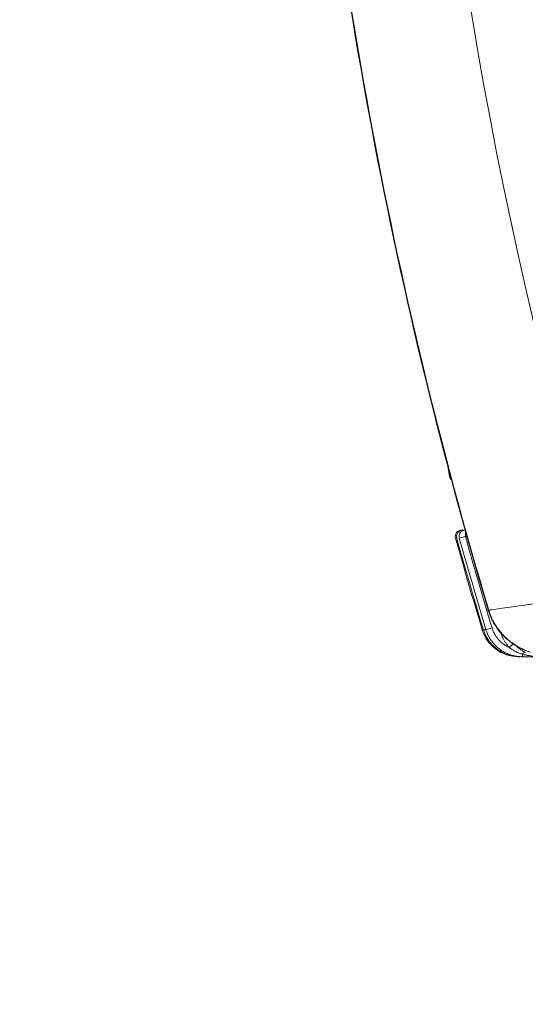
# Model space of a CAD drawing. Header units: centimetres. Extents: x -122 to 72759, y 3298 to 43172.
# Tile 135 of 243: x 30468.44 to 30472.43, y 17218.85 to 17226.63. Entities that reach past the tile are written whole.
import ezdxf
from ezdxf import colors
from ezdxf.entities.mleader import LeaderData, LeaderLine
from ezdxf.math import Vec2, Vec3

# ---------------------------------------------------------------- set-up
doc = ezdxf.new("R2010")
doc.units = ezdxf.units.CM
doc.header["$MEASUREMENT"] = 0
doc.layers.get('0').update_dxf_attribs({"lineweight": 5})
for name, color, linetype, lineweight in [('IS_ARMATURA', 7, 'Continuous', 9), ('IS_INSTAL GAZ_Opis', 7, 'Continuous', 5), ('IS_Text_Odbiornikow_Therm', 7, 'Continuous', 5)]:
    doc.layers.add(name, color=color, linetype=linetype, lineweight=lineweight)
doc.styles.add('Arial-sanit', font='arial.ttf')
doc.styles.add('IS_KS_wewn_opis', font='ARIALN.TTF', dxfattribs={"width": 0.8, "height": 18})

# ---------------------------------------------------------------- blocks, each defined once
blk = doc.blocks.new('G$CD5DA571F')
at = {"color": 0, "linetype": 'Continuous', "lineweight": 0}
for p, q in [((87.431, -34.333), (87.431, -32.765)), ((87.431, -34.333), (87.236, -34.333)), ((87.431, -34.633), (87.43, -34.633)), ((87.431, -34.633), (87.431, -34.542)), ((86.422, -35.054), (86.702, -35.382)), ((83.759, -36.991), (83.769, -37.025)), ((85.298, -37.208), (85.154, -36.73)), ((85.298, -37.505), (85.273, -37.42)), ((85.298, -37.412), (85.298, -37.412)), ((77.431, -39.036), (77.431, -38.853)), ((77.504, -38.833), (77.931, -38.833)), ((77.931, -38.713), (77.931, -38.833)), ((78.066, -39.313), (77.931, -38.833)), ((77.431, -39.036), (77.431, -39.128)), ((77.431, -39.128), (77.44, -39.128)), ((78.066, -39.609), (78.042, -39.523)), ((78.066, -39.517), (78.066, -39.517)), ((72.69, -40.179), (72.262, -40.255)), ((72.684, -40.143), (72.69, -40.179)), ((72.69, -40.179), (73.183, -40.092))]:
    blk.add_line(p, q, dxfattribs=at)
blk.add_circle((-21, 1), 174.337)
for centre, radius, start, end in [((15.431, -0.005), 37.876, 291.35453, 338.64547), ((-23.069, 321.495), 364.768, 259.09617, 286.81154), ((-23.069, 321.495), 374.215, 285.65821, 286.80994), ((-23.069, 321.495), 374.715, 285.65821, 286.80994), ((73.096, -39.6), 0.5, 280, 317.93239)]:
    blk.add_arc(centre, radius, start, end, dxfattribs=at)
at = {"color": 0, "linetype": 'Continuous', "lineweight": 0, "extrusion": (0, 1.83697e-16, -1)}
for centre, radius, start, end in [((-15.431, -0.005), 39, 202.22954, 247.77046), ((-15.431, -0.005), 39.5, 202.22954, 247.77046), ((23.069, 321.495), 374.065, 253.40616, 265.75117), ((23.069, 321.495), 374.1, 253.40616, 265.75141), ((23.069, 321.495), 374.911, 253.19908, 254.35018), ((23.069, 321.495), 374.911, 253.19908, 254.35018), ((23.069, 321.495), 375, 253.20317, 254.35399), ((-77.931, -39.036), 0.5, 254.35018, 0), ((-77.931, -39.128), 0.5, 254.35399, 0)]:
    blk.add_arc(centre, radius, start, end, dxfattribs=at)
at = {"color": 0, "linetype": 'Continuous', "lineweight": 0}
for centre, major_axis, ratio, start_param, end_param in [((87.541, -34.333), (-0.442, 0.233), 0.337305, 0.024883, 1.001077), ((84.431, -34.633), (3, 0.025), 1, -1.28599, -0.008352), ((85.147, 225.82), (0.151, -263.325), 0.000009, -0.047573, -0.026633)]:
    blk.add_ellipse(centre, major_axis=major_axis, ratio=ratio, start_param=start_param, end_param=end_param, dxfattribs=at)
at = {"color": 0, "linetype": 'Continuous', "lineweight": 0, "extrusion": (1.29037e-32, 1.83697e-16, -1)}
blk.add_ellipse((84.431, -34.54), major_axis=(-0.024, -3.001), ratio=0.999745, start_param=-1.578866, end_param=-0.301193, dxfattribs=at)
at = {"color": 0, "linetype": 'Continuous', "lineweight": 0, "extrusion": (-8.42594e-34, 1.83697e-16, -1)}
blk.add_ellipse((85.143, 225.81), major_axis=(0.156, -263.316), ratio=0.000003, start_param=0.001903, end_param=0.022829, dxfattribs=at)
at = {"color": 0, "linetype": 'Continuous', "lineweight": 0, "extrusion": (0, 1.83697e-16, -1)}
for centre, ratio, start_param, end_param in [((77.931, -38.833), 0.998881, -1.843793, -0.040378), ((77.931, -39.036), 0.999649, -1.843846, 0)]:
    blk.add_ellipse(centre, major_axis=(-0.5, 0), ratio=ratio, start_param=start_param, end_param=end_param, dxfattribs=at)
at = {"color": 0, "linetype": 'Continuous', "lineweight": 0}
for points, knots in [([(82.431, -27.683), (82.497, -28.135), (82.562, -28.585), (82.625, -29.029), (82.689, -29.472), (82.752, -29.908), (82.813, -30.337), (82.875, -30.766), (82.935, -31.188), (82.994, -31.597), (83.052, -32.006), (83.109, -32.403), (83.163, -32.784), (83.217, -33.166), (83.27, -33.532), (83.319, -33.88), (83.368, -34.227), (83.415, -34.556), (83.459, -34.865), (83.502, -35.173), (83.543, -35.46), (83.58, -35.723), (83.617, -35.986), (83.651, -36.225), (83.681, -36.437), (83.711, -36.648), (83.737, -36.833), (83.759, -36.991)], [0, 0, 0, 0, 0.111111, 0.111111, 0.111111, 0.222222, 0.222222, 0.222222, 0.333333, 0.333333, 0.333333, 0.444444, 0.444444, 0.444444, 0.555556, 0.555556, 0.555556, 0.666667, 0.666667, 0.666667, 0.777778, 0.777778, 0.777778, 0.888889, 0.888889, 0.888889, 1, 1, 1, 1]), ([(87.431, -32.765), (87.431, -32.832), (87.43, -32.898), (87.428, -32.961), (87.427, -33.025), (87.424, -33.086), (87.42, -33.148), (87.417, -33.21), (87.412, -33.274), (87.406, -33.341), (87.4, -33.409), (87.393, -33.48), (87.384, -33.555), (87.375, -33.631), (87.364, -33.71), (87.35, -33.792), (87.337, -33.875), (87.321, -33.96), (87.303, -34.05), (87.284, -34.141), (87.262, -34.235), (87.236, -34.333)], [0, 0, 0, 0, 0.142857, 0.142857, 0.142857, 0.285714, 0.285714, 0.285714, 0.428571, 0.428571, 0.428571, 0.571429, 0.571429, 0.571429, 0.714286, 0.714286, 0.714286, 0.857143, 0.857143, 0.857143, 1, 1, 1, 1]), ([(87.044, -33.793), (87.039, -33.806), (87.034, -33.818), (87.03, -33.831), (86.97, -33.991), (86.901, -34.156), (86.82, -34.325), (86.8, -34.367), (86.779, -34.408), (86.758, -34.45), (86.685, -34.592), (86.603, -34.736), (86.513, -34.88), (86.467, -34.951), (86.42, -35.022), (86.37, -35.093), (86.29, -35.207), (86.204, -35.319), (86.113, -35.429), (86.033, -35.525), (85.949, -35.619), (85.86, -35.71), (85.785, -35.788), (85.706, -35.864), (85.625, -35.938), (85.503, -36.048), (85.375, -36.153), (85.242, -36.251), (85.183, -36.295), (85.122, -36.338), (85.061, -36.379), (84.892, -36.492), (84.716, -36.595), (84.533, -36.686), (84.5, -36.702), (84.467, -36.719), (84.433, -36.734), (84.215, -36.837), (83.99, -36.923), (83.759, -36.991)], [0, 0, 0, 0, 0.010569, 0.010569, 0.010569, 0.142857, 0.142857, 0.142857, 0.175459, 0.175459, 0.175459, 0.285714, 0.285714, 0.285714, 0.340457, 0.340457, 0.340457, 0.428571, 0.428571, 0.428571, 0.5055, 0.5055, 0.5055, 0.571429, 0.571429, 0.571429, 0.67026, 0.67026, 0.67026, 0.714286, 0.714286, 0.714286, 0.83513, 0.83513, 0.83513, 0.857143, 0.857143, 0.857143, 1, 1, 1, 1]), ([(87.082, -33.716), (86.875, -34.327), (86.56, -34.915), (85.787, -35.867), (85.335, -36.262), (84.501, -36.756), (84.141, -36.914), (83.769, -37.025)], [0, 0, 0, 0, 1.936994, 1.936994, 3.681499, 3.681499, 4.845149, 4.845149, 4.845149, 4.845149]), ([(87.097, -34.104), (87.043, -34.205), (86.985, -34.301), (86.925, -34.39), (86.865, -34.479), (86.803, -34.56), (86.74, -34.635), (86.683, -34.704), (86.625, -34.767), (86.568, -34.824)], [0.0000008, 0.0000008, 0.0000008, 0.0000008, 0.25, 0.25, 0.25, 0.5, 0.5, 0.5, 0.7318541, 0.7318541, 0.7318541, 0.7318541]), ([(85.298, -37.208), (85.457, -37.16), (85.61, -37.099), (85.754, -37.028), (85.762, -37.024), (85.77, -37.02), (85.778, -37.016), (85.913, -36.948), (86.041, -36.871), (86.163, -36.785), (86.178, -36.775), (86.192, -36.765), (86.205, -36.755), (86.32, -36.671), (86.429, -36.578), (86.531, -36.478), (86.549, -36.46), (86.568, -36.442), (86.586, -36.423), (86.679, -36.327), (86.765, -36.225), (86.844, -36.117), (86.865, -36.09), (86.885, -36.061), (86.905, -36.033), (86.975, -35.93), (87.039, -35.823), (87.096, -35.712), (87.116, -35.674), (87.135, -35.635), (87.153, -35.595), (87.202, -35.49), (87.245, -35.383), (87.281, -35.273), (87.297, -35.223), (87.312, -35.174), (87.326, -35.124), (87.354, -35.021), (87.376, -34.916), (87.393, -34.81), (87.403, -34.75), (87.411, -34.69), (87.417, -34.63), (87.426, -34.531), (87.431, -34.432), (87.431, -34.333)], [0, 0, 0, 0, 0.125, 0.125, 0.125, 0.131825, 0.131825, 0.131825, 0.25, 0.25, 0.25, 0.263579, 0.263579, 0.263579, 0.375, 0.375, 0.375, 0.395363, 0.395363, 0.395363, 0.5, 0.5, 0.5, 0.527157, 0.527157, 0.527157, 0.625, 0.625, 0.625, 0.658963, 0.658963, 0.658963, 0.75, 0.75, 0.75, 0.790751, 0.790751, 0.790751, 0.875, 0.875, 0.875, 0.922506, 0.922506, 0.922506, 1, 1, 1, 1]), ([(87.431, -34.54), (87.431, -34.864), (87.377, -35.193), (87.171, -35.803), (87.019, -36.092), (86.676, -36.547), (86.497, -36.73), (86.299, -36.888)], [0, 0, 0, 0, 0.974325, 0.974325, 1.930113, 1.930113, 2.684423, 2.684423, 2.684423, 2.684423]), ([(87.236, -34.333), (87.209, -34.426), (87.178, -34.516), (87.144, -34.603), (87.139, -34.616), (87.133, -34.63), (87.128, -34.643), (87.088, -34.742), (87.043, -34.836), (86.997, -34.924), (86.979, -34.957), (86.962, -34.989), (86.944, -35.02), (86.913, -35.073), (86.883, -35.123), (86.851, -35.171), (86.802, -35.247), (86.752, -35.317), (86.702, -35.382)], [0, 0, 0, 0, 0.216156, 0.216156, 0.216156, 0.25, 0.25, 0.25, 0.5, 0.5, 0.5, 0.592825, 0.592825, 0.592825, 0.75, 0.75, 0.75, 1, 1, 1, 1]), ([(85.154, -36.73), (85.271, -36.694), (85.384, -36.651), (85.491, -36.601), (85.512, -36.591), (85.533, -36.58), (85.554, -36.57), (85.638, -36.528), (85.718, -36.481), (85.797, -36.43), (85.835, -36.405), (85.873, -36.379), (85.91, -36.352), (85.967, -36.31), (86.022, -36.265), (86.076, -36.219), (86.128, -36.173), (86.178, -36.125), (86.227, -36.075), (86.26, -36.041), (86.292, -36.006), (86.323, -35.97), (86.384, -35.9), (86.44, -35.826), (86.492, -35.75), (86.506, -35.73), (86.52, -35.709), (86.533, -35.689), (86.596, -35.591), (86.652, -35.488), (86.702, -35.382)], [0, 0, 0, 0, 0.166667, 0.166667, 0.166667, 0.199678, 0.199678, 0.199678, 0.333333, 0.333333, 0.333333, 0.398889, 0.398889, 0.398889, 0.5, 0.5, 0.5, 0.598705, 0.598705, 0.598705, 0.666667, 0.666667, 0.666667, 0.79824, 0.79824, 0.79824, 0.833333, 0.833333, 0.833333, 1, 1, 1, 1]), ([(86.702, -35.382), (86.591, -35.476), (86.353, -35.655), (85.986, -35.865), (85.697, -35.985), (85.56, -36.032)], [0, 0, 0, 0, 0.3333333, 0.6666667, 0.9292245, 0.9292245, 0.9292245, 0.9292245])]:
    blk.add_open_spline(points, degree=3, knots=knots, dxfattribs=at)
blk = doc.blocks.new('_Closed')
at = {"color": 0, "linetype": 'ByBlock', "lineweight": -2}
for p, q in [((-1, 0.1667), (0, 0)), ((-1, 0.1667), (-1, -0.1667)), ((0, 0), (-1, -0.1667)), ((0, 0), (-1, 0))]:
    blk.add_line(p, q, dxfattribs=at)
blk = doc.blocks.new('_ClosedBlank')
at = {"color": 0, "linetype": 'ByBlock', "lineweight": -2}
for p, q in [((-1, 0.1667), (0, 0)), ((-1, 0.1667), (-1, -0.1667)), ((0, 0), (-1, -0.1667))]:
    blk.add_line(p, q, dxfattribs=at)

msp = doc.modelspace()

# ---------------------------------------------------------------- block references
at = {"layer": 'IS_ARMATURA', "xscale": 0.1, "yscale": 0.1, "zscale": 0.1, "rotation": 270.0000000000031}
msp.add_blockref('G$CD5DA571F', (30475.84418, 17230.33668), dxfattribs=at)

# ---------------------------------------------------------------- leaders
at = {"layer": 'IS_INSTAL GAZ_Opis'}
ml = msp.add_multileader_mtext('Standard', dxfattribs=at)
ml.set_content('{\\fArial Narrow|b0|i0|c238|p34;Kanał nawiewny "Z"  %%c 1\\FAaa.shx|c238;\x81\\fArial Narrow|b0|i0|c238|p34;2,5 cm, \\Pzewn. kratka+2,0 m nad ziemią\\Pzakończony nie niżej \\Pniż 30 cm nad posadzką}', color=256, style='Arial-sanit')
ml.set_leader_properties(color=256, linetype='ByLayer', lineweight=-1)
ml.set_arrow_properties(name='CLOSED')
ml.build(insert=Vec2(0, 0))
ml.multileader.update_dxf_attribs({"text_left_attachment_type": 6, "text_right_attachment_type": 6, "arrow_head_size": 5})
ctx = ml.context
ctx.base_point, ctx.char_height, ctx.arrow_head_size, ctx.plane_origin = Vec3(30289.70064, 17549.8276), 15, 5, Vec3(30834.38378, 18013.07144)
ctx.left_attachment, ctx.right_attachment = 6, 6
notes = []
notes.append((ctx, [(0, (1, 1, 0), (30547.937, 17549.8276), (-1, 0), 8, [(0, [(30465.7128, 17398.76117)], 0, [])])]))
ctx.mtext.insert, ctx.mtext.defined_height, ctx.mtext.flow_direction = Vec3(30291.70064, 17569.72869), 36, 5
at = {"layer": 'IS_Text_Odbiornikow_Therm', "lineweight": 5}
ml = msp.add_multileader_mtext('Standard', dxfattribs=at)
ml.set_content('{\\W1;\\fTimes New Roman|b0|i0|c0|p0;16}', color=256, style='IS_KS_wewn_opis')
ml.set_leader_properties(color=256, linetype='ByLayer', lineweight=-1)
ml.set_arrow_properties(name='CLOSEDBLANK')
ml.build(insert=Vec2(0, 0))
ml.multileader.update_dxf_attribs({"text_left_attachment_type": 6, "text_right_attachment_type": 6, "dogleg_length": 5.01811, "arrow_head_size": 6.27263})
ctx = ml.context
ctx.base_point, ctx.char_height, ctx.arrow_head_size, ctx.landing_gap_size, ctx.plane_origin = Vec3(30407.02278, 17239.91358), 15, 6.27263, 1.25453, Vec3(30241.27192, 17098.02891)
ctx.left_attachment, ctx.right_attachment, ctx.text_align_type = 6, 6, 2
notes.append((ctx, [(1, (1, 1, 0), (30433.24857, 17239.91358), (-1, 0), 5.01811, [(0, [(30474.31718, 17211.05184)], 0, [])])]))
ctx.mtext.insert, ctx.mtext.alignment, ctx.mtext.flow_direction = Vec3(30426.97594, 17255.17313), 3, 5
for ctx, leaders in notes:
    for number, flags, end, landing, length, lines in leaders:
        leader = LeaderData()
        leader.index, (leader.has_last_leader_line, leader.has_dogleg_vector, leader.attachment_direction) = number, flags
        leader.last_leader_point, leader.dogleg_vector, leader.dogleg_length = Vec3(end), Vec3(landing), length
        for number, points, colour, breaks in lines:
            line = LeaderLine()
            line.index, line.vertices, line.color, line.breaks = number, Vec3.list(points), colors.encode_raw_color(colour), breaks
            leader.lines.append(line)
        ctx.leaders.append(leader)

doc.saveas('drawing.dxf')
